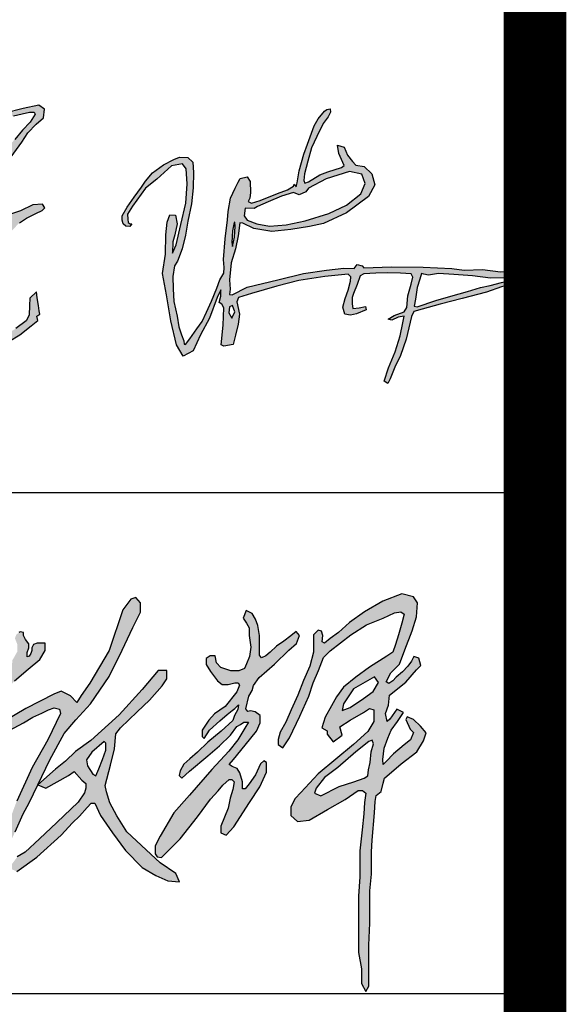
# Model space of a CAD drawing. Extents: x -302077 to 107904, y -9283 to 295706.
# Tile 99 of 256: x -168830 to -167958, y 125694 to 127266. Entities that reach past the tile are written whole.
import ezdxf

# ---------------------------------------------------------------- set-up
doc = ezdxf.new("R2010")
doc.units = 0
doc.header["$LTSCALE"] = 500
doc.header["$MEASUREMENT"] = 0
doc.layers.get('0').update_dxf_attribs({"linetype": 'CONTINUOUS'})
doc.layers.add('PUB_TITLE', color=4, linetype='CONTINUOUS')

# ---------------------------------------------------------------- blocks, each defined once
blk = doc.blocks.new('李敬辉')
h = blk.add_hatch(color=3)
h.paths.add_polyline_path([(3996.5, 949.9), (3919.8, 887.2), (3809.5, 793), (3729.9, 732.1), (3679.7, 668.6), (3669.6, 638.7), (3706.9, 622.2), (3817.5, 677.6), (3907.1, 707.5), (3970.1, 727.8), (3990.4, 742.7), (3996.3, 778.5), (4006, 824.1), (4011.9, 887.1), (4025.7, 937.2), (4016.7, 959.1)], flags=16)
h.paths.add_polyline_path([(4032, 1341.1), (3905.5, 1269.8), (3844.2, 1178.4), (3835.4, 1138.4), (3884.2, 1155.9), (3964.4, 1209.7), (4023.3, 1252.2), (4055.8, 1307.3)], flags=16)
h.paths.add_polyline_path([(3256.3, 1743.5), (3239.1, 1695.7), (3257.9, 1665.2), (3275.4, 1637), (3275.4, 1590.6), (3284.3, 1520.3), (3276.6, 1463.7), (3258.6, 1420.5), (3246.5, 1391.6), (3212.2, 1376.8), (3163.3, 1376.8), (3103.4, 1398.7), (3077.6, 1426.3), (3069.2, 1468.8), (3038.3, 1468.8), (3013.8, 1452.7), (3013.8, 1416), (3040.2, 1372.9), (3083, 1316.6), (3111.4, 1294.8), (3148.5, 1294.8), (3188, 1305.9), (3207.8, 1305.9), (3215.4, 1290.2), (3199.2, 1250.7), (3129, 1162.9), (3065.7, 1116.9), (3031.3, 1079.7), (2990.2, 1019.6), (2990.2, 980), (3002.5, 969.3), (3034.7, 1019.6), (3096.3, 1076.4), (3141.9, 1114.3), (3172.4, 1137.8), (3187.9, 1149.8), (3209.3, 1171.5), (3205.4, 1144.7), (3186.4, 1107.1), (3176.2, 1077.5), (3105.4, 1013.1), (3024.6, 946.4), (2961.7, 885.9), (2916.4, 845.5), (2879.9, 812.4), (2856.7, 773.9), (2851.3, 744.4), (2868, 729.6), (2913.9, 771), (3024.2, 863.9), (3095, 923.4), (3162.2, 988.1), (3199.8, 1041), (3221.7, 1053.5), (3242.8, 1066.7), (3269.9, 1066.7), (3247.3, 1030.3), (3206.2, 959.7), (3152.3, 892.8), (3048, 780.3), (2914.6, 624.9), (2820, 519.2), (2736.4, 377.1), (2707.5, 319.9), (2707.5, 271.6), (2718.3, 252.8), (2745.4, 249.2), (2858.1, 362.6), (2963.1, 494.8), (3040.7, 600.9), (3088, 652.1), (3116.2, 687.2), (3154.3, 721.3), (3169.9, 721.3), (3184.2, 707), (3175.2, 659.2), (3160, 608.6), (3147.2, 547.3), (3102.5, 439.3), (3102.5, 399.1), (3135.4, 384.2), (3182.1, 435.1), (3275.5, 581.1), (3338.1, 676.3), (3378.2, 765.6), (3378.2, 823.2), (3364, 834.1), (3343.1, 814.9), (3312.2, 748.1), (3274.6, 693.8), (3249.6, 663.8), (3233.7, 663.8), (3233.7, 706.9), (3217.9, 760.5), (3202.3, 787), (3172.4, 798.6), (3152.8, 811.7), (3179, 841.9), (3250.3, 928.9), (3319.2, 1012.8), (3341.3, 1063.1), (3341.3, 1107), (3311.2, 1129.8), (3281.9, 1136.6), (3265.6, 1130.9), (3253.7, 1147.7), (3273.4, 1224.7), (3292.3, 1258.9), (3300.9, 1289.2), (3335.2, 1337.8), (3426.7, 1418.5), (3514.9, 1502.1), (3559.8, 1542.1), (3577.8, 1591.9), (3558.2, 1616.4), (3526.3, 1589.5), (3483.8, 1557.6), (3439.6, 1527.4), (3401.2, 1491.4), (3374.2, 1468.6), (3349.7, 1456.3), (3337.5, 1471.8), (3337.5, 1533.9), (3337.5, 1591.2), (3327.7, 1652.9), (3312, 1690.3), (3293.1, 1724.5)])
h.paths.add_polyline_path([(2399.1, 950), (2324.1, 885.6), (2291.8, 840.4), (2298.3, 804.1), (2329.9, 753.2), (2348.1, 743.8), (2366.9, 785.4), (2388.6, 842.2), (2407.9, 897.9), (2407.9, 924.2), (2407.9, 940)], flags=16)
h.paths.add_polyline_path([(2725.7, 1379), (2627.5, 1264.2), (2489.2, 1112.6), (2318.3, 957.3), (2225.5, 889.5), (2164.9, 831.4), (2104.2, 784), (1996.8, 689), (2046.4, 668.3), (2183.7, 745.8), (2217.7, 770), (2263.7, 715.8), (2286.8, 695.6), (2286.8, 668.1), (2279.1, 640.7), (2241.6, 583.9), (2112.4, 460.7), (2008.5, 361.2), (1921.1, 281.2), (1873.5, 252), (1823.9, 185.9), (1871.5, 163.6), (1991.1, 251), (2139.4, 383.4), (2206.8, 457.7), (2250.4, 499.7), (2296, 552), (2320.7, 577.4), (2342.9, 577.4), (2377.1, 502.7), (2447.9, 397.1), (2527.5, 290.4), (2627.4, 188.8), (2710.2, 140.2), (2783.6, 107.8), (2853.8, 101.2), (2831.8, 151.6), (2737.5, 216.1), (2653, 296.3), (2536.3, 404.1), (2475, 501.9), (2432.5, 579.3), (2413.4, 645.4), (2403.8, 683.6), (2436.7, 807.2), (2460.6, 906.3), (2469.3, 996.4), (2496.6, 1033.1), (2598.2, 1129.4), (2672.2, 1199.7), (2749.1, 1286.2), (2776.5, 1328.9), (2776.5, 1380.6)])
h.paths.add_polyline_path([(1689.9, 731.3), (1619.3, 718.8), (1581.1, 687.5), (1558.3, 632.3), (1548.1, 601.5), (1587.4, 575.9), (1663.1, 612.3), (1728.6, 668.7), (1745.1, 726.2), (1710.4, 741.5)], flags=16)
h.paths.add_polyline_path([(1183.5, 736.1), (1135.3, 680.4), (1135.3, 637.9), (1187.9, 631.1), (1265.4, 671.1), (1343.6, 713.6), (1415.6, 756.7), (1451.9, 777.3), (1476.9, 766.1), (1476.9, 656.6), (1466.1, 576.7), (1445.6, 528.9), (1445.6, 488.6), (1491.6, 468.7), (1546.4, 468.7), (1627.3, 509.5), (1666.3, 542.2), (1715.8, 568.7), (1800, 610.5), (1823.7, 682.5), (1823.7, 776.5), (1789.4, 814.2), (1723.5, 836.2), (1652.4, 814.2), (1589, 754.2), (1566.5, 775.8), (1572.1, 819.5), (1640.5, 889.1), (1699.3, 937.6), (1799, 1001.9), (1910.2, 1063.5), (1966.9, 1096.7), (2020.9, 1122.3), (2062.9, 1142), (2097.2, 1154.5), (2128.3, 1145.2), (2134.9, 1119.1), (2057.3, 959.5), (1963.6, 793.8), (1869.9, 589), (1838.1, 503.3), (1786.6, 396.8), (1740.7, 285.2), (1721.1, 227.6), (1708.7, 227.6), (1705.4, 264.7), (1693.5, 298.9), (1697.4, 321.2), (1684.3, 345.8), (1673.5, 360.3), (1659.5, 385.2), (1665.7, 400.5), (1660, 414.6), (1640.6, 405.3), (1640.6, 365.8), (1657.3, 320.4), (1666.3, 251.5), (1666.3, 181), (1666.3, 123.1), (1666.3, 64.7), (1644.7, 8.4), (1644.7, -29.4), (1644.7, -68.9), (1667.3, -85.1), (1699.4, -69.4), (1725.7, -14.7), (1725.7, 32.1), (1737.3, 83), (1754.6, 130.3), (1774.9, 189.9), (1813.7, 303.5), (1860.2, 404.2), (1908.2, 512.7), (1944.4, 578.6), (1996.8, 689), (2070.3, 840.5), (2157.7, 998), (2228.2, 1080.9), (2316.4, 1178.2), (2427.8, 1344.3), (2506.4, 1503.7), (2572.1, 1639.4), (2617.3, 1732.8), (2617.3, 1789.9), (2589.4, 1821.2), (2559.7, 1810.5), (2511.1, 1746.3), (2429.5, 1500.9), (2312.8, 1303.1), (2260.4, 1228.8), (2233.1, 1187), (2195.3, 1227.4), (2139.4, 1253.8), (2094.3, 1236.1), (1925.7, 1150.5), (1796.8, 1074.1), (1563.7, 938.6), (1446.2, 861.5), (1288.4, 792.8), (1232.4, 768)])
h.paths.add_polyline_path([(1507.6, 1611.5), (1471.8, 1551.3), (1453.9, 1489.5), (1475.9, 1432), (1499.4, 1368.2), (1516.1, 1322.9), (1506.5, 1297.6), (1495.8, 1275.1), (1446.2, 1256.3), (1384.9, 1233.3), (1346, 1178.4), (1346, 1146.8), (1361.8, 1129.9), (1409.9, 1150.4), (1463, 1178.4), (1522.8, 1196.3), (1539.7, 1176.4), (1546.8, 1106.4), (1546.8, 1050.8), (1561.6, 1031.9), (1604.6, 1046.7), (1636.7, 1085.5), (1636.7, 1138.1), (1655.8, 1165.8), (1674.2, 1205.1), (1692.2, 1237.8), (1720, 1265.6), (1720, 1239.9), (1720, 1200.8), (1783.9, 1235.8), (1857, 1317.1), (1938.4, 1387.1), (2010.5, 1445.7), (2041.4, 1501.3), (2041.4, 1544.5), (1994, 1544.5), (1970.9, 1537.5), (1962, 1517.3), (1962, 1500.9), (1956.3, 1482.4), (1946.3, 1466.7), (1933.5, 1462.8), (1933.5, 1489.1), (1943.5, 1517.3), (1943.5, 1540.4), (1923.9, 1567.6), (1911.8, 1591.4), (1911.8, 1609.9), (1891.5, 1614.5), (1883.6, 1608.8), (1868.4, 1597.3), (1858.9, 1574.8), (1873.1, 1539.8), (1873.1, 1518.3), (1873.1, 1493), (1854.1, 1459.2), (1843.2, 1441.3), (1843.2, 1424.7), (1803.5, 1402), (1716.1, 1368.1), (1670.9, 1330.8), (1650.5, 1304.2), (1608.7, 1304.2), (1594, 1337.6), (1594, 1420.4), (1550.7, 1471), (1550.7, 1520.7), (1566, 1577.6), (1566, 1619.2), (1532.6, 1619.2)], flags=17)
h.paths.add_polyline_path([(168.3, 582.6), (175, 641.6), (267.1, 713.1), (434.8, 770.1), (553.4, 799.2), (623.7, 799.2), (670.1, 766.1), (662.8, 731.6), (607.8, 654.2), (515.7, 562), (470.6, 525.5), (470.6, 498.4), (527.6, 480.5), (649.6, 493.1), (809.4, 516.2), (985.6, 537.9), (1089.2, 557.1), (1146, 573), (1190.3, 543.8), (1208.6, 504.6), (1178.6, 451.1), (1102.6, 432.8), (970.6, 406.1), (837.8, 406.1), (676, 394.3), (617.4, 394.3), (617.4, 362.7), (653.2, 285.8), (662.5, 224), (643.8, 171.5), (596.9, 109.7), (500.3, 64.7), (399.1, 64.7), (276.5, 64.7), (186.7, 64.7), (113.4, 31.9), (0, 0), (30.7, 82.6), (125.2, 138.1), (253.7, 168.3), (377.2, 168.3), (435.3, 152.5), (527.3, 169.1), (556.4, 220.5), (526.5, 281), (446.1, 328.2), (375.6, 363), (287.7, 363), (223, 326.5), (138.4, 258.6), (74.6, 189.8), (15.7, 169.1), (-13.3, 198.9), (28.1, 265.2), (101.1, 355.5), (176.3, 421.5), (249.6, 448.8), (316.6, 466.8), (362, 491.2), (424.3, 559.5), (479, 604.9), (519.7, 656), (537.2, 689.2), (503.4, 689.2), (447.6, 663), (349.8, 615.9), (291.6, 607.2), (224.7, 582.2), (183.9, 575.8)])
h.paths.add_polyline_path([(454.2, 1235.9), (412.6, 1217.6), (373.2, 1179), (341.3, 1152.7), (323.3, 1137), (332.7, 1129.5), (391.2, 1138.8), (442.9, 1147.2), (466.8, 1162.8), (466.8, 1193.3), (466.8, 1220.7), (460.6, 1231.4)], flags=16)
h.paths.add_polyline_path([(584.9, 1900), (575.7, 1780.4), (575.7, 1654), (581.8, 1572.9), (581.8, 1526.9), (593.4, 1507.8), (633.2, 1521), (723.4, 1567.2), (787.9, 1588.9), (787.9, 1628.1), (740.8, 1726.6), (669, 1826.7), (622.6, 1881.6)], flags=16)
h.paths.add_polyline_path([(550.7, 2092.7), (510, 2033.6), (510, 1861.8), (521.2, 1723.2), (521.2, 1632), (521.2, 1554.5), (516.2, 1519.2), (503.1, 1492.2), (450, 1471.6), (373.8, 1446.8), (280.4, 1421.2), (207.1, 1394.8), (197.1, 1357.1), (229.1, 1323.6), (367.4, 1359.2), (439.3, 1380.6), (478.5, 1380.6), (499.6, 1370.1), (481.2, 1327.7), (410.9, 1298.6), (364.9, 1259.2), (303.2, 1209.7), (255.1, 1158.1), (215.5, 1107.2), (185.1, 1049.9), (185.1, 1017.4), (251.5, 1017.4), (369.7, 1047.8), (435.4, 1057.7), (448.1, 1043.5), (431.7, 976.1), (419, 915.1), (412, 871.7), (412, 836.2), (428.7, 822.1), (470.8, 841), (509.9, 894.5), (537.9, 969), (552.2, 1029.1), (565, 1083.3), (635.5, 1094.6), (742.4, 1103.1), (827.4, 1114), (889.7, 1120.5), (898.4, 1166.7), (891.9, 1200.2), (840, 1208), (741.9, 1208), (640, 1183.3), (590.8, 1162.2), (562, 1150.9), (543, 1162.2), (543, 1233.5), (552, 1265.7), (562.9, 1301.8), (577.4, 1349.3), (611.2, 1410.9), (685.9, 1450.1), (791.5, 1489.5), (880.3, 1536), (910.3, 1580.7), (878.4, 1632.1), (784.3, 1783.3), (711.3, 1895.6), (631.1, 2001), (590.4, 2061.4)])
h.paths.add_polyline_path([(4308.8, 1042.2), (4267.9, 1083.5), (4228.5, 1099), (4220.3, 1083), (4248, 1024.7), (4267, 1004.4), (4249.9, 960.1), (4210.1, 930), (4146.3, 875.1), (4101.2, 829.1), (4083.5, 810.5), (4082.6, 840.6), (4090.6, 909.6), (4112.8, 971.1), (4132.3, 1019.7), (4171.2, 1071.9), (4207.1, 1126.4), (4167, 1145.6), (4123.4, 1086.1), (4107.5, 1071.9), (4098.7, 1118.8), (4116.4, 1170.1), (4122.5, 1231), (4220.9, 1309.4), (4284.5, 1383.9), (4311.3, 1410.7), (4299.4, 1453.4), (4268.6, 1464.3), (4255.7, 1436.5), (4233.8, 1405.7), (4201, 1372), (4163.3, 1339.2), (4142.4, 1317.4), (4117.5, 1301.5), (4101.6, 1310.4), (4130.5, 1365), (4183.1, 1418.7), (4214, 1504.5), (4259.7, 1618.7), (4285.5, 1705.1), (4290.5, 1788.5), (4266.6, 1825.3), (4197.1, 1844.2), (4082.8, 1799.5), (3971.5, 1734.9), (3880, 1669.4), (3814.5, 1609.8), (3763.8, 1574), (3730, 1544.2), (3716.1, 1552.2), (3720, 1591.9), (3711.1, 1617.7), (3691.9, 1624.6), (3664.1, 1595.5), (3664.1, 1561.5), (3664.1, 1490.9), (3641.4, 1406.5), (3602.6, 1319.4), (3567.6, 1230.6), (3527.5, 1141.6), (3495.9, 1067.6), (3462.7, 1007.4), (3450.3, 962), (3450.3, 931.7), (3478.8, 912.7), (3517.5, 971.6), (3581.2, 1103.6), (3635, 1225.5), (3662.1, 1304.9), (3694, 1379.1), (3724.1, 1459.3), (3763, 1498.7), (3888.5, 1596.3), (3984.2, 1656.5), (4084.6, 1696), (4151.7, 1727.6), (4191.2, 1735.1), (4211.2, 1719.7), (4196.8, 1665.3), (4175.7, 1594.8), (4159, 1536.3), (4141.8, 1490.4), (4105.2, 1466.9), (4002.3, 1399.7), (3919.1, 1339.4), (3843.4, 1278.4), (3801.2, 1220.8), (3771.9, 1165.1), (3733.2, 1097.7), (3713.2, 1032.7), (3744.9, 1014.5), (3744.9, 994.8), (3781.7, 947.9), (3835.7, 987.8), (3822.8, 1038.2), (3884.7, 1080.2), (3966.2, 1126.1), (4001.8, 1149.6), (4027.6, 1142.7), (4027.6, 1072.2), (3991.9, 1011.1), (3905.3, 932.9), (3691.1, 754.7), (3587.5, 642), (3552.6, 606.3), (3525.8, 556), (3525.8, 503.2), (3567.2, 465.9), (3636.2, 474.9), (3747.4, 538.9), (3854.6, 600.6), (3933.3, 654.1), (3960.1, 654.1), (3978.9, 637), (3970.7, 581.1), (3966.9, 512.6), (3956.4, 415.5), (3943.8, 288.6), (3943.8, 132.3), (3935.5, 15.8), (3935.5, -184.7), (3935.5, -326), (3953.3, -425.1), (3953.3, -512.8), (3978.4, -561.8), (3996.7, -529.9), (3996.7, -404.6), (3996.7, -280.4), (4003, -148.6), (4003, -50.4), (4003, 46.6), (4013.1, 147.7), (4013.1, 282.3), (4017.6, 353.2), (4032.3, 518.3), (4035.5, 586.6), (4041.1, 624.7), (4072.8, 648.5), (4083.2, 698.5), (4091.9, 729.4), (4192, 815.3), (4286.7, 888.2), (4327, 954.7), (4343.5, 1002)])
for points in [[(1799, 1001.9), (1910.2, 1063.5), (1966.9, 1096.7), (2020.9, 1122.3), (2062.9, 1142), (2097.2, 1154.5), (2128.3, 1145.2), (2134.9, 1119.1), (2057.3, 959.5), (1963.6, 793.8), (1869.9, 589)], [(1860.2, 404.2), (1908.2, 512.7), (1944.4, 578.6), (1996.8, 689), (2070.3, 840.5), (2157.7, 998), (2228.2, 1080.9), (2316.4, 1178.2), (2427.8, 1344.3), (2506.4, 1503.7), (2572.1, 1639.4), (2617.3, 1732.8), (2617.3, 1789.9), (2589.4, 1821.2), (2559.7, 1810.5), (2511.1, 1746.3), (2429.5, 1500.9), (2312.8, 1303.1), (2260.4, 1228.8), (2233.1, 1187), (2195.3, 1227.4), (2139.4, 1253.8), (2094.3, 1236.1), (1925.7, 1150.5), (1796.8, 1074.1)], [(4267, 1004.4), (4249.9, 960.1), (4210.1, 930), (4146.3, 875.1), (4101.2, 829.1), (4083.5, 810.5), (4082.6, 840.6), (4090.6, 909.6), (4112.8, 971.1), (4132.3, 1019.7), (4171.2, 1071.9), (4207.1, 1126.4), (4167, 1145.6), (4123.4, 1086.1), (4107.5, 1071.9), (4098.7, 1118.8), (4116.4, 1170.1), (4122.5, 1231), (4220.9, 1309.4), (4284.5, 1383.9), (4311.3, 1410.7), (4299.4, 1453.4), (4268.6, 1464.3), (4255.7, 1436.5), (4233.8, 1405.7), (4201, 1372), (4163.3, 1339.2), (4142.4, 1317.4), (4117.5, 1301.5), (4101.6, 1310.4), (4130.5, 1365), (4183.1, 1418.7), (4214, 1504.5), (4259.7, 1618.7), (4285.5, 1705.1), (4290.5, 1788.5), (4266.6, 1825.3), (4197.1, 1844.2), (4082.8, 1799.5), (3971.5, 1734.9), (3880, 1669.4), (3814.5, 1609.8), (3763.8, 1574), (3730, 1544.2), (3716.1, 1552.2), (3720, 1591.9), (3711.1, 1617.7), (3691.9, 1624.6), (3664.1, 1595.5), (3664.1, 1561.5), (3664.1, 1490.9), (3641.4, 1406.5), (3602.6, 1319.4), (3567.6, 1230.6), (3527.5, 1141.6), (3495.9, 1067.6), (3462.7, 1007.4), (3450.3, 962), (3450.3, 931.7), (3478.8, 912.7), (3517.5, 971.6), (3581.2, 1103.6), (3635, 1225.5), (3662.1, 1304.9), (3694, 1379.1), (3724.1, 1459.3), (3763, 1498.7), (3888.5, 1596.3), (3984.2, 1656.5), (4084.6, 1696), (4151.7, 1727.6), (4191.2, 1735.1), (4211.2, 1719.7), (4196.8, 1665.3), (4175.7, 1594.8), (4159, 1536.3), (4141.8, 1490.4), (4105.2, 1466.9), (4002.3, 1399.7), (3919.1, 1339.4), (3843.4, 1278.4), (3801.2, 1220.8), (3771.9, 1165.1), (3733.2, 1097.7), (3713.2, 1032.7), (3744.9, 1014.5), (3744.9, 994.8), (3781.7, 947.9), (3835.7, 987.8), (3822.8, 1038.2), (3884.7, 1080.2), (3966.2, 1126.1), (4001.8, 1149.6), (4027.6, 1142.7), (4027.6, 1072.2), (3991.9, 1011.1), (3905.3, 932.9), (3691.1, 754.7), (3587.5, 642), (3552.6, 606.3), (3525.8, 556), (3525.8, 503.2), (3567.2, 465.9), (3636.2, 474.9), (3747.4, 538.9), (3854.6, 600.6), (3933.3, 654.1), (3960.1, 654.1), (3978.9, 637), (3970.7, 581.1), (3966.9, 512.6), (3956.4, 415.5), (3943.8, 288.6), (3943.8, 132.3), (3935.5, 15.8), (3935.5, -184.7), (3935.5, -326), (3953.3, -425.1), (3953.3, -512.8), (3978.4, -561.8), (3996.7, -529.9), (3996.7, -404.6), (3996.7, -280.4), (4003, -148.6), (4003, -50.4), (4003, 46.6), (4013.1, 147.7), (4013.1, 282.3), (4017.6, 353.2), (4032.3, 518.3), (4035.5, 586.6), (4041.1, 624.7), (4072.8, 648.5), (4083.2, 698.5), (4091.9, 729.4), (4192, 815.3), (4286.7, 888.2), (4327, 954.7), (4343.5, 1002), (4308.8, 1042.2)], [(1857, 1317.1), (1938.4, 1387.1), (2010.5, 1445.7), (2041.4, 1501.3), (2041.4, 1544.5), (1994, 1544.5), (1970.9, 1537.5), (1962, 1517.3), (1962, 1500.9), (1956.3, 1482.4), (1946.3, 1466.7), (1933.5, 1462.8), (1933.5, 1489.1), (1943.5, 1517.3), (1943.5, 1540.4), (1923.9, 1567.6), (1911.8, 1591.4), (1911.8, 1609.9), (1891.5, 1614.5), (1883.6, 1608.8)], [(1871.5, 163.6), (1991.1, 251), (2139.4, 383.4), (2206.8, 457.7), (2250.4, 499.7), (2296, 552), (2320.7, 577.4), (2342.9, 577.4), (2377.1, 502.7), (2447.9, 397.1), (2527.5, 290.4), (2627.4, 188.8), (2710.2, 140.2), (2783.6, 107.8), (2853.8, 101.2), (2831.8, 151.6), (2737.5, 216.1), (2653, 296.3), (2536.3, 404.1), (2475, 501.9), (2432.5, 579.3), (2413.4, 645.4), (2403.8, 683.6), (2436.7, 807.2), (2460.6, 906.3), (2469.3, 996.4), (2496.6, 1033.1), (2598.2, 1129.4), (2672.2, 1199.7), (2749.1, 1286.2), (2776.5, 1328.9), (2776.5, 1380.6), (2725.7, 1379), (2627.5, 1264.2), (2489.2, 1112.6), (2318.3, 957.3), (2225.5, 889.5), (2164.9, 831.4), (2104.2, 784), (1996.8, 689), (2046.4, 668.3), (2183.7, 745.8), (2217.7, 770), (2263.7, 715.8), (2286.8, 695.6), (2286.8, 668.1), (2279.1, 640.7), (2241.6, 583.9), (2112.4, 460.7), (2008.5, 361.2), (1921.1, 281.2), (1873.5, 252)], [(4308.8, 1042.2), (4267.9, 1083.5), (4228.5, 1099), (4220.3, 1083), (4248, 1024.7), (4267, 1004.4)]]:
    blk.add_lwpolyline(points)
for points in [[(3256.3, 1743.5), (3239.1, 1695.7), (3257.9, 1665.2), (3275.4, 1637), (3275.4, 1590.6), (3284.3, 1520.3), (3276.6, 1463.7), (3258.6, 1420.5), (3246.5, 1391.6), (3212.2, 1376.8), (3163.3, 1376.8), (3103.4, 1398.7), (3077.6, 1426.3), (3069.2, 1468.8), (3038.3, 1468.8), (3013.8, 1452.7), (3013.8, 1416), (3040.2, 1372.9), (3083, 1316.6), (3111.4, 1294.8), (3148.5, 1294.8), (3188, 1305.9), (3207.8, 1305.9), (3215.4, 1290.2), (3199.2, 1250.7), (3129, 1162.9), (3065.7, 1116.9), (3031.3, 1079.7), (2990.2, 1019.6), (2990.2, 980), (3002.5, 969.3), (3034.7, 1019.6), (3096.3, 1076.4), (3141.9, 1114.3), (3172.4, 1137.8), (3187.9, 1149.8), (3209.3, 1171.5), (3205.4, 1144.7), (3186.4, 1107.1), (3176.2, 1077.5), (3105.4, 1013.1), (3024.6, 946.4), (2961.7, 885.9), (2916.4, 845.5), (2879.9, 812.4), (2856.7, 773.9), (2851.3, 744.4), (2868, 729.6), (2913.9, 771), (3024.2, 863.9), (3095, 923.4), (3162.2, 988.1), (3199.8, 1041), (3221.7, 1053.5), (3242.8, 1066.7), (3269.9, 1066.7), (3247.3, 1030.3), (3206.2, 959.7), (3152.3, 892.8), (3048, 780.3), (2914.6, 624.9), (2820, 519.2), (2736.4, 377.1), (2707.5, 319.9), (2707.5, 271.6), (2718.3, 252.8), (2745.4, 249.2), (2858.1, 362.6), (2963.1, 494.8), (3040.7, 600.9), (3088, 652.1), (3116.2, 687.2), (3154.3, 721.3), (3169.9, 721.3), (3184.2, 707), (3175.2, 659.2), (3160, 608.6), (3147.2, 547.3), (3102.5, 439.3), (3102.5, 399.1), (3135.4, 384.2), (3182.1, 435.1), (3275.5, 581.1), (3338.1, 676.3), (3378.2, 765.6), (3378.2, 823.2), (3364, 834.1), (3343.1, 814.9), (3312.2, 748.1), (3274.6, 693.8), (3249.6, 663.8), (3233.7, 663.8), (3233.7, 706.9), (3217.9, 760.5), (3202.3, 787), (3172.4, 798.6), (3152.8, 811.7), (3179, 841.9), (3250.3, 928.9), (3319.2, 1012.8), (3341.3, 1063.1), (3341.3, 1107), (3311.2, 1129.8), (3281.9, 1136.6), (3265.6, 1130.9), (3253.7, 1147.7), (3273.4, 1224.7), (3292.3, 1258.9), (3300.9, 1289.2), (3335.2, 1337.8), (3426.7, 1418.5), (3514.9, 1502.1), (3559.8, 1542.1), (3577.8, 1591.9), (3558.2, 1616.4), (3526.3, 1589.5), (3483.8, 1557.6), (3439.6, 1527.4), (3401.2, 1491.4), (3374.2, 1468.6), (3349.7, 1456.3), (3337.5, 1471.8), (3337.5, 1533.9), (3337.5, 1591.2), (3327.7, 1652.9), (3312, 1690.3), (3293.1, 1724.5)], [(4032, 1341.1), (3905.5, 1269.8), (3844.2, 1178.4), (3835.4, 1138.4), (3884.2, 1155.9), (3964.4, 1209.7), (4023.3, 1252.2), (4055.8, 1307.3)], [(3996.5, 949.9), (3919.8, 887.2), (3809.5, 793), (3729.9, 732.1), (3679.7, 668.6), (3669.6, 638.7), (3706.9, 622.2), (3817.5, 677.6), (3907.1, 707.5), (3970.1, 727.8), (3990.4, 742.7), (3996.3, 778.5), (4006, 824.1), (4011.9, 887.1), (4025.7, 937.2), (4016.7, 959.1)], [(2399.1, 950), (2324.1, 885.6), (2291.8, 840.4), (2298.3, 804.1), (2329.9, 753.2), (2348.1, 743.8), (2366.9, 785.4), (2388.6, 842.2), (2407.9, 897.9), (2407.9, 924.2), (2407.9, 940)]]:
    blk.add_lwpolyline(points, close=True)
blk = doc.blocks.new('孟宪瑞')
h = blk.add_hatch(color=3)
h.paths.add_polyline_path([(2326.4, -442.2), (2320.2, -469.1), (2315.8, -505.3), (2317.7, -518.6), (2325.1, -489), (2329.3, -454.7), (2329.1, -442)], flags=16)
h.paths.add_polyline_path([(2392.1, -401.3), (2363.4, -398.6), (2358.8, -423.3), (2367.4, -436.7), (2397.6, -450.3), (2437.4, -459.8), (2489.7, -457.6), (2551.1, -448), (2626.9, -427.9), (2683.3, -404.4), (2730.3, -370.9), (2745.7, -338.7), (2736.1, -308.5), (2697.7, -298.1), (2623.4, -318.4), (2566.2, -344.8), (2557.4, -356.7), (2535.2, -364.4), (2517.9, -356.3), (2479.2, -366.7), (2437.1, -382.4), (2402.2, -395.8)], flags=16)
h.paths.add_polyline_path([(2917.7, -634.2), (2909.6, -631.1), (2903.5, -649.2), (2894.3, -674.8), (2887.6, -711.9), (2882.3, -733.1), (2891.1, -735.5), (2951.7, -719), (2999, -706.7), (3052.7, -695.1), (3094.5, -684.4), (3124.5, -678.9), (3160.6, -671.2), (3197.4, -664.6), (3187.3, -657.4), (3127.3, -655.8), (3070.1, -646.4), (3011.7, -639.5), (2963.4, -633.9), (2932.2, -637.3)], flags=16)
h.paths.add_polyline_path([(2299.4, -708.4), (2296.6, -726.7), (2305.6, -744), (2315, -725.3), (2308.7, -704.7)], flags=16)
h.paths.add_polyline_path([(1991.6, -416.6), (1991.6, -426.7), (1997.9, -431.6), (2003.8, -432.3), (1996.3, -439.6), (1983.9, -438), (1976, -431.1), (1973.3, -418.5), (1974.6, -405.3), (1991.1, -378.5), (2015.2, -348), (2039.6, -317.5), (2053, -299.4), (2076, -274.1), (2111.5, -250.6), (2145.8, -235), (2163.5, -228.6), (2190, -230.9), (2204.4, -246.5), (2205.7, -279.3), (2202.2, -326.7), (2194.6, -377), (2181, -431.4), (2170.6, -475.7), (2158.1, -518.4), (2142.5, -556.4), (2131.9, -570.7), (2125.4, -604), (2124.2, -643.6), (2124.6, -683.6), (2132.5, -730.3), (2136.3, -763.9), (2144, -790.2), (2150.8, -809.1), (2151.2, -819.9), (2155.5, -821), (2169.5, -803.3), (2192.7, -772.8), (2211.1, -750.3), (2226.1, -721.8), (2243.8, -687.9), (2262.5, -647.2), (2273.2, -622), (2286.7, -600.8), (2288.2, -582.8), (2287.6, -558.5), (2295.2, -493), (2306.1, -433.1), (2308.7, -407.5), (2318.4, -365.5), (2334.4, -334.7), (2344.6, -315.5), (2352.2, -304.7), (2374.3, -300.9), (2383.3, -315.5), (2382.3, -349.9), (2379.9, -368.6), (2373.7, -378.2), (2384, -384), (2411.6, -376.9), (2467.5, -357.2), (2499.7, -347.5), (2519.2, -337.1), (2521.8, -330.9), (2527.3, -338.7), (2531.3, -326.2), (2539.1, -289.1), (2556.1, -237.4), (2569.1, -206.2), (2593.6, -148.7), (2606.3, -127.9), (2628.1, -103.9), (2635.5, -99.4), (2646.2, -97.9), (2647.1, -108.4), (2638.3, -123.1), (2621.7, -142.6), (2599.6, -182.9), (2581.7, -218.6), (2567.9, -259.8), (2555.5, -298.8), (2552.5, -320.8), (2555.2, -328.9), (2567.2, -324.7), (2603.4, -304.2), (2629.3, -296.1), (2672.8, -284.9), (2682, -279.1), (2666.5, -239.7), (2663.4, -213.6), (2684.5, -221.4), (2693.5, -246.4), (2708.9, -267.7), (2719.1, -279.5), (2744.7, -284.9), (2768.2, -309), (2775.7, -344.5), (2754, -380.8), (2682.7, -428.5), (2608.3, -458.8), (2563.2, -466.3), (2503.7, -473.5), (2443.6, -476.8), (2387.5, -464.2), (2353.7, -445.7), (2344.4, -444.8), (2337.6, -485.4), (2327.3, -526.4), (2310.8, -569.1), (2303.6, -623.2), (2304.5, -652.8), (2300.7, -669.7), (2309.1, -671), (2357.7, -648.6), (2455.4, -629.6), (2538, -614.4), (2610.5, -606.6), (2665.6, -602.8), (2698.3, -605.1), (2708.3, -593.6), (2723.6, -597.8), (2728.6, -605.1), (2816.8, -605.8), (2916.7, -611.6), (3006.5, -620.1), (3045.6, -626.9), (3103.3, -628), (3159.3, -637.5), (3217, -639.1), (3265.5, -649.3), (3288.3, -656.1), (3283.3, -665.1), (3254.4, -673), (3210.3, -675.3), (3160.9, -685.6), (3111.8, -700.1), (3034.2, -715.7), (2964.2, -731.1), (2906.4, -744), (2880.3, -749.9), (2871.8, -765.3), (2852, -835.9), (2831.4, -887.2), (2811.8, -923), (2795.3, -959.2), (2787.3, -974.1), (2776, -965.4), (2792.1, -924.5), (2815.4, -875.2), (2833.1, -824.8), (2843.5, -784), (2849.2, -763.2), (2829.7, -766.1), (2809.2, -774.5), (2797.7, -770.7), (2817.3, -759.5), (2849.5, -749.7), (2859, -736.1), (2864, -699.6), (2876.2, -663.6), (2881.9, -641.9), (2877, -630.7), (2843.6, -627.6), (2801.7, -623.7), (2765.6, -623.6), (2746.7, -623.6), (2727.6, -623.6), (2715.9, -629.9), (2705.3, -656.4), (2692.5, -684.7), (2687.6, -697.3), (2687.3, -716.7), (2687.9, -731.8), (2707.9, -730.1), (2728.2, -727.2), (2730.5, -738.1), (2699, -748.6), (2680.2, -752.1), (2662.2, -748.4), (2657.3, -725.8), (2665.6, -699.5), (2676.6, -672.9), (2684.6, -645.2), (2686.6, -631.8), (2678.9, -622.7), (2604.3, -626.1), (2521.8, -635.3), (2451.4, -650), (2370.8, -669.4), (2329.3, -680.2), (2323.7, -693.5), (2330.3, -733), (2323.7, -764.8), (2314.4, -798.6), (2305.7, -827.8), (2276, -831.9), (2267.2, -826.8), (2276.5, -765.8), (2281.6, -710.4), (2275.5, -698.7), (2267.8, -693.5), (2273.4, -673.5), (2274.9, -653), (2262.1, -677.1), (2234.9, -741.7), (2203.6, -793), (2178, -842.1), (2146.2, -857.5), (2126.2, -820.6), (2112.4, -744.3), (2102.6, -660.7), (2093.4, -593.6), (2105.6, -533.1), (2109.6, -471.3), (2114.9, -431.8), (2124.6, -409.1), (2142.7, -410.8), (2146.4, -438.2), (2137.1, -472.9), (2130.2, -495.1), (2127.4, -530.3), (2139.9, -505.2), (2158.1, -441.4), (2177.1, -375), (2183.9, -313.8), (2183.4, -266.7), (2172.1, -249.9), (2137.6, -254.9), (2088.7, -294.3), (2051.5, -321.1), (2007.9, -375.9), (1991.2, -400.8)])
h.paths.add_polyline_path([(1262.1, -55.2), (1260.9, -99.9), (1256.6, -152.1), (1265.7, -208.8), (1270.5, -258.6), (1272.4, -281.5), (1289, -255.8), (1317.5, -213.9), (1355.5, -189), (1380.4, -173.6), (1373.7, -155.8), (1335.7, -121.6), (1306.6, -91.9), (1278.1, -67.3)], flags=16)
h.paths.add_polyline_path([(1507.6, -190.4), (1498.1, -200), (1481.2, -236.1), (1467.7, -278.8), (1461.2, -300.3), (1462, -311.9), (1475.5, -306.8), (1510.7, -276.2), (1527.2, -262.7), (1523.1, -236.2), (1516.5, -203.3)], flags=16)
h.paths.add_polyline_path([(1412.2, 61.9), (1401.9, 64.9), (1389.2, 58.6), (1391.6, 41.7), (1401.4, 16.2), (1404.9, -15.2), (1414.2, -45.4), (1424.6, -62.5), (1425.9, -79.4), (1430.1, -103.2), (1441.5, -122.6), (1438, -139.9), (1405.5, -149.7), (1389.7, -144.7), (1352.1, -119.2), (1326.6, -89.5), (1300.1, -60.8), (1279.9, -36.1), (1259.4, -13.8), (1239.5, -11.7), (1234.6, -35), (1235.7, -66.5), (1238.5, -125.9), (1239.1, -201.1), (1245.3, -262.8), (1249.3, -296.9), (1250.7, -311.8), (1252, -326.9), (1261.8, -332.9), (1285.1, -329.6), (1298.2, -296.3), (1311.1, -261.9), (1332.9, -235.9), (1372.3, -198.3), (1394.3, -180.1), (1409.1, -170.7), (1423.4, -165), (1438.9, -165), (1454.9, -157.4), (1469.2, -140.9), (1501.5, -125.7), (1563.1, -98.4), (1604.6, -85.1), (1645.8, -73.5), (1673.1, -68.5), (1696.7, -64.4), (1711.7, -65), (1714.3, -71.6), (1697.3, -95.8), (1672.2, -120.2), (1646.5, -147.9), (1626.7, -169.1), (1609.9, -196.8), (1602.4, -214.8), (1594.8, -217.5), (1596.1, -204), (1602.9, -189.3), (1589.6, -179.8), (1576.1, -189.8), (1566.4, -209.9), (1548.1, -236.9), (1541.8, -247), (1535.7, -237.8), (1528.7, -207.9), (1525.6, -190.7), (1520, -164.6), (1509.7, -151.5), (1494.7, -157.6), (1483.1, -187.7), (1460, -240.1), (1444.3, -282.3), (1433.9, -316.5), (1428.8, -332.9), (1436, -347.8), (1458.6, -342.3), (1482, -329.7), (1510.9, -300.4), (1524.6, -280.9), (1536.8, -274.6), (1544.4, -288.6), (1519.7, -322.7), (1492.1, -351.8), (1456.1, -376.9), (1408.7, -405.5), (1358.8, -429.2), (1313.8, -454), (1271.7, -468), (1242.8, -480.9), (1187.1, -498.6), (1133.7, -516.3), (1081.6, -528.2), (1040.2, -536.8), (997.4, -548.1), (976.8, -559.1), (973.6, -573.5), (994.7, -580.6), (1057.6, -567.1), (1132.7, -545.9), (1222.6, -517.5), (1296.4, -494.2), (1356.1, -475.9), (1414.9, -460), (1484.8, -441.8), (1534.6, -428.7), (1588.1, -413), (1611.5, -407.8), (1624.9, -403.2), (1625.8, -409.3), (1588.5, -441.7), (1554.3, -475.5), (1489.3, -536.1), (1439.1, -590.5), (1383.1, -633.9), (1332.6, -682.8), (1301.7, -712.5), (1261.3, -735.7), (1242.3, -756.9), (1252.7, -770), (1287.3, -755.6), (1341.5, -710.4), (1394.1, -661.7), (1440.4, -619.1), (1480.8, -582.7), (1513.6, -549), (1547.1, -516), (1554.6, -501.7), (1559.6, -510), (1553.3, -532.6), (1538, -570.3), (1523.2, -630.7), (1514.3, -653.2), (1504.8, -697.3), (1502, -739.9), (1510.9, -776.2), (1535.3, -787.9), (1561.1, -792.8), (1598.2, -785.8), (1633.8, -766.2), (1671.4, -739.1), (1692.3, -723.7), (1690.2, -709.4), (1699.9, -704.1), (1698.7, -692.8), (1696.8, -676.2), (1694.3, -652), (1692.3, -632.6), (1670.4, -651.2), (1668.7, -675.1), (1665.7, -704.9), (1656.1, -722.8), (1622.6, -745.5), (1593.3, -761.1), (1569, -770.1), (1555.9, -770.1), (1542.3, -763.7), (1530.3, -747.1), (1527.4, -717.7), (1532, -700.9), (1544.4, -643), (1555.7, -594.7), (1575.2, -535.5), (1586.5, -507), (1582.6, -487), (1577.7, -481.2), (1585.1, -475.7), (1624.6, -434.9), (1649.5, -411.8), (1672.1, -398.2), (1702.4, -385.1), (1722.6, -376.6), (1731.7, -368.8), (1724.8, -357), (1694.2, -357.9), (1653.9, -374.4), (1608.9, -387.3), (1545.1, -406.4), (1485.8, -421.9), (1418.8, -443.2), (1383.2, -454.4), (1339.3, -462.1), (1361.5, -447.2), (1406.4, -424.6), (1452.2, -399.7), (1496.1, -367.6), (1526.1, -344.8), (1567.1, -295.5), (1623.8, -213.5), (1668.6, -157.4), (1688.9, -129.4), (1716.5, -102.9), (1740.2, -84.1), (1744.9, -56.8), (1727.1, -43.4), (1677.3, -51.4), (1619.2, -63.7), (1562.5, -78.6), (1517.8, -99.1), (1486.2, -114.2), (1464.3, -125.9), (1454.6, -118.3), (1447.2, -90.1), (1440.5, -53.4), (1430.6, -14.2), (1420.2, 21.8), (1416.1, 45)])
h.paths.add_polyline_path([(393.4, -451.6), (380, -454.2), (381.2, -467.7), (381.8, -502.7), (382, -524.3), (380, -545.7), (375.4, -557.4), (372, -566.7), (374.9, -571.3), (391.4, -551.2), (409.8, -524.3), (429.2, -494), (444.5, -475.1), (453, -457.1), (468.3, -451.6), (486.3, -463.9), (492.9, -504.3), (496.5, -539.7), (494.2, -568.3), (492, -586.8), (475.3, -611.2), (476.4, -618.4), (519.4, -598.8), (563.7, -580.3), (595.6, -560.3), (640.5, -530.6), (682.4, -489.4), (718.6, -457.9), (747.3, -428), (765.7, -404.4), (771.5, -388.6), (759.6, -380.6), (710.2, -382.2), (655.7, -387.3), (590.8, -401.9), (539.5, -407.3), (476.8, -428.7), (435.8, -436.4)], flags=16)
h.paths.add_polyline_path([(460.5, -486.7), (445.4, -502.4), (432.3, -522.9), (400.5, -568.6), (375.8, -605.7), (365.2, -630.4), (343.2, -639.5), (336.3, -645.1), (354.3, -650.3), (388.4, -647.7), (421.9, -632.8), (450.1, -607.7), (468.7, -587.6), (476.4, -556.6), (477.2, -527.7), (471.2, -503.8)], flags=16)
h.paths.add_polyline_path([(338.6, -471.2), (314.6, -482.5), (291.2, -498.8), (271.1, -520.1), (256.6, -540.8), (248, -556.8), (242.7, -573.9), (244.6, -600.4), (252.8, -614.9), (265.5, -628.8), (295.1, -639.6), (314.4, -644.3), (323.3, -644.2), (329.9, -634), (336.9, -615.3), (349.6, -586.2), (354.1, -553.4), (359.9, -533.1), (363, -504.9), (358.9, -484.9), (350.4, -470.6)], flags=16)
h.paths.add_polyline_path([(233.9, -623.1), (229.7, -629.5), (228, -650.3), (224.9, -661.6), (222, -670.8), (223.9, -682.5), (239.8, -680.5), (267.8, -675.8), (296.6, -672), (315.3, -668.8), (321.9, -665.4), (318.8, -658.4), (301.7, -655.5), (281.9, -650.5), (267.4, -646.1), (254.3, -639.2), (246.8, -631.5), (240.7, -625.3), (239.7, -623.2), (235.8, -617.2), (233.5, -617.3)], flags=16)
h.paths.add_polyline_path([(269, -488.6), (242, -497.3), (223.3, -502.3), (211.2, -507), (208.2, -518.5), (213.3, -524.4), (219.4, -538.3), (223.7, -552), (225.5, -564.4), (231.9, -562.7), (237.7, -546.5), (253.4, -524.1), (263.5, -507.6), (272.2, -497.2), (275.7, -488.2)], flags=16)
h.paths.add_polyline_path([(468, -226.6), (446.4, -226.3), (432.2, -230.8), (416.8, -232.6), (404.2, -238.1), (383.3, -241.6), (377.1, -238.8), (371.7, -242.2), (348.4, -249.5), (315.2, -258.1), (275.4, -269.3), (233.5, -282.5), (213.5, -290.1), (215.4, -298.1), (238.1, -297.2), (277, -290.9), (332.9, -280.1), (371.9, -268.7), (400.4, -260.2), (438.8, -248.1), (459, -241.5), (469.8, -239.7), (477, -233.7), (473.8, -228.1)], flags=16)
h.paths.add_polyline_path([(542.3, -217.2), (524.8, -216.9), (510.3, -219.8), (502.4, -227.3), (503.4, -232.2), (515.9, -228.9), (542, -221)], flags=16)
h.paths.add_polyline_path([(46.2, 13.5), (7.7, 6.9), (0, 0), (3.9, -12.2), (49, -12.2), (87.3, -6.9), (139.3, -2.8), (173.1, -2.8), (213, 0.1), (248.8, 1.9), (275.3, 1.9), (275.3, 12.4), (241.5, 12.4), (206.3, 10.7), (178.8, 10.7), (178.8, 15.7), (220.8, 21.8), (271.1, 27.4), (296.5, 30.7), (334.1, 30.7), (379.9, 27.6), (414.7, 24.7), (442.4, 20), (460, 14.8), (474.1, 10), (482.2, 3), (480.5, -6.7), (461.3, -19.6), (434.2, -34.8), (413.3, -46.5), (389.9, -58.9), (362, -71.9), (333, -83.7), (304.5, -96.4), (272.7, -108.6), (224.7, -127), (200.9, -135), (176.8, -143.7), (155.3, -148.6), (142.9, -153.1), (130.1, -158.1), (128.9, -168.9), (143, -172.8), (196.5, -172.8), (230.4, -175.7), (265.1, -180.8), (296.4, -184.5), (332.2, -187.6), (361.9, -193.3), (398.2, -196.6), (424.6, -204.3), (434.9, -210.2), (429.6, -215.4), (396.8, -222.3), (353.1, -230.7), (289.9, -245.1), (247.4, -260.1), (209.9, -272.4), (177.1, -286.9), (165.7, -293.2), (158.9, -296.8), (127.5, -294.7), (101.9, -286.1), (85, -281.5), (72.5, -281.5), (65.1, -270), (62.9, -255.4), (62.9, -237.4), (57.9, -226), (45.4, -219.6), (39.3, -229), (34.2, -237.6), (28.6, -245.9), (34, -265.2), (44.5, -302.9), (55.9, -338.1), (63.6, -364.8), (72.4, -389.2), (72.4, -424.7), (84.5, -468.3), (103.8, -519.2), (117.3, -559), (137.2, -617), (155.8, -651.7), (163.6, -672.3), (163.6, -690.1), (127.2, -697.9), (106.3, -702.3), (85.5, -705.4), (79.4, -710.7), (79.4, -721.8), (96.5, -724.8), (125.6, -724.8), (152.4, -714.6), (165.3, -711.1), (175.3, -711.1), (181.5, -718.2), (184.2, -734.5), (193.9, -745.9), (206.3, -740.2), (214.8, -728.9), (215.7, -716.3), (225.6, -710.5), (254.4, -706), (312.2, -706), (348.9, -706), (387.9, -708.2), (433.6, -708.2), (471.2, -711.7), (500.8, -714.3), (529.9, -718.3), (563.5, -723.3), (609.7, -725), (655.7, -728.6), (695.4, -732.1), (712, -730.6), (731.6, -719.4), (728.3, -706.2), (708.5, -698.5), (696.9, -698.5), (692.6, -706.4), (685.5, -711.6), (651.3, -706.8), (608.3, -702.2), (563.4, -699.7), (527.2, -696.9), (483.3, -693.6), (447.6, -690.3), (419.8, -694.2), (403.2, -689.9), (388.7, -689.9), (374.6, -688.4), (350.6, -688.4), (320.5, -688.4), (301.3, -688.4), (301.3, -684.2), (333.4, -675.2), (376.7, -668.1), (394.4, -662.3), (402.2, -656.9), (419.1, -655.2), (444.5, -648), (497.9, -628), (531.4, -611.8), (581, -591.8), (609.4, -573.6), (654.9, -541.5), (709.1, -490.3), (748.6, -452.9), (775.3, -423.1), (792.2, -404.2), (802, -393.1), (793.9, -373.3), (777.3, -360.2), (734.2, -360.2), (680.2, -364.9), (618.2, -377.5), (581, -384), (535.8, -392.8), (473.5, -407.1), (422.2, -420.6), (359, -441), (308.1, -458.2), (257, -473.6), (226.6, -482.8), (200.4, -486.7), (185.8, -490.1), (176.3, -487.9), (165.9, -487.9), (154.9, -498.1), (154.9, -510), (169.9, -510), (185.9, -517.2), (196.6, -524.4), (206.5, -538.2), (212.7, -559), (216.8, -579.4), (219.6, -601.6), (220.7, -627.9), (211.5, -666.5), (201.9, -684.6), (188, -688.1), (181.3, -672), (170.5, -641.6), (154.3, -582.7), (138.9, -540.9), (121.3, -500.3), (97.1, -429), (92.7, -394.4), (82.9, -366.7), (76.3, -330.1), (72.1, -301.1), (79, -296.5), (105.5, -305.6), (140.2, -311.4), (189.5, -312.6), (243.7, -312.6), (299, -306.4), (354.1, -293.9), (410.8, -276.1), (455.8, -262.9), (487.2, -254.7), (517.5, -243.8), (549.6, -233.3), (586.5, -226.7), (610.3, -216.7), (606.3, -200.4), (567.1, -195.5), (531.8, -200.1), (488.2, -203.3), (461.6, -200.4), (417, -183.7), (364.6, -175.8), (308.2, -169), (266.9, -164.4), (239.3, -158.6), (204.6, -158.8), (189.4, -159.9), (192.4, -152.3), (254, -134.3), (312, -114.3), (372, -86.5), (425.7, -58.9), (465.6, -41.3), (490.3, -24.5), (503.7, -10), (507.4, 0.5), (505.9, 15.3), (481, 31.9), (440.9, 40.8), (399.3, 46.4), (358.5, 48.9), (299.2, 50.7), (260.9, 44.9), (226.4, 42.7), (164.8, 30.3), (96.3, 22.4), (55.8, 17.4)])
for points in [[(1645.8, -73.5), (1673.1, -68.5), (1696.7, -64.4), (1711.7, -65), (1714.3, -71.6), (1697.3, -95.8), (1672.2, -120.2), (1646.5, -147.9)], [(1598.2, -785.8), (1633.8, -766.2), (1671.4, -739.1), (1692.3, -723.7), (1690.2, -709.4), (1699.9, -704.1), (1698.7, -692.8), (1696.8, -676.2), (1694.3, -652), (1692.3, -632.6), (1670.4, -651.2), (1668.7, -675.1), (1665.7, -704.9), (1656.1, -722.8), (1622.6, -745.5)], [(1649.5, -411.8), (1672.1, -398.2), (1702.4, -385.1), (1722.6, -376.6), (1731.7, -368.8), (1724.8, -357), (1694.2, -357.9), (1653.9, -374.4), (1608.9, -387.3)], [(1623.8, -213.5), (1668.6, -157.4), (1688.9, -129.4), (1716.5, -102.9), (1740.2, -84.1), (1744.9, -56.8), (1727.1, -43.4), (1677.3, -51.4), (1619.2, -63.7)]]:
    blk.add_lwpolyline(points)
for points in [[(1991.6, -416.6), (1991.6, -426.7), (1997.9, -431.6), (2003.8, -432.3), (1996.3, -439.6), (1983.9, -438), (1976, -431.1), (1973.3, -418.5), (1974.6, -405.3), (1991.1, -378.5), (2015.2, -348), (2039.6, -317.5), (2053, -299.4), (2076, -274.1), (2111.5, -250.6), (2145.8, -235), (2163.5, -228.6), (2190, -230.9), (2204.4, -246.5), (2205.7, -279.3), (2202.2, -326.7), (2194.6, -377), (2181, -431.4), (2170.6, -475.7), (2158.1, -518.4), (2142.5, -556.4), (2131.9, -570.7), (2125.4, -604), (2124.2, -643.6), (2124.6, -683.6), (2132.5, -730.3), (2136.3, -763.9), (2144, -790.2), (2150.8, -809.1), (2151.2, -819.9), (2155.5, -821), (2169.5, -803.3), (2192.7, -772.8), (2211.1, -750.3), (2226.1, -721.8), (2243.8, -687.9), (2262.5, -647.2), (2273.2, -622), (2286.7, -600.8), (2288.2, -582.8), (2287.6, -558.5), (2295.2, -493), (2306.1, -433.1), (2308.7, -407.5), (2318.4, -365.5), (2334.4, -334.7), (2344.6, -315.5), (2352.2, -304.7), (2374.3, -300.9), (2383.3, -315.5), (2382.3, -349.9), (2379.9, -368.6), (2373.7, -378.2), (2384, -384), (2411.6, -376.9), (2467.5, -357.2), (2499.7, -347.5), (2519.2, -337.1), (2521.8, -330.9), (2527.3, -338.7), (2531.3, -326.2), (2539.1, -289.1), (2556.1, -237.4), (2569.1, -206.2), (2593.6, -148.7), (2606.3, -127.9), (2628.1, -103.9), (2635.5, -99.4), (2646.2, -97.9), (2647.1, -108.4), (2638.3, -123.1), (2621.7, -142.6), (2599.6, -182.9), (2581.7, -218.6), (2567.9, -259.8), (2555.5, -298.8), (2552.5, -320.8), (2555.2, -328.9), (2567.2, -324.7), (2603.4, -304.2), (2629.3, -296.1), (2672.8, -284.9), (2682, -279.1), (2666.5, -239.7), (2663.4, -213.6), (2684.5, -221.4), (2693.5, -246.4), (2708.9, -267.7), (2719.1, -279.5), (2744.7, -284.9), (2768.2, -309), (2775.7, -344.5), (2754, -380.8), (2682.7, -428.5), (2608.3, -458.8), (2563.2, -466.3), (2503.7, -473.5), (2443.6, -476.8), (2387.5, -464.2), (2353.7, -445.7), (2344.4, -444.8), (2337.6, -485.4), (2327.3, -526.4), (2310.8, -569.1), (2303.6, -623.2), (2304.5, -652.8), (2300.7, -669.7), (2309.1, -671), (2357.7, -648.6), (2455.4, -629.6), (2538, -614.4), (2610.5, -606.6), (2665.6, -602.8), (2698.3, -605.1), (2708.3, -593.6), (2723.6, -597.8), (2728.6, -605.1), (2816.8, -605.8), (2916.7, -611.6), (3006.5, -620.1), (3045.6, -626.9), (3103.3, -628), (3159.3, -637.5), (3217, -639.1), (3265.5, -649.3), (3288.3, -656.1), (3283.3, -665.1), (3254.4, -673), (3210.3, -675.3), (3160.9, -685.6), (3111.8, -700.1), (3034.2, -715.7), (2964.2, -731.1), (2906.4, -744), (2880.3, -749.9), (2871.8, -765.3), (2852, -835.9), (2831.4, -887.2), (2811.8, -923), (2795.3, -959.2), (2787.3, -974.1), (2776, -965.4), (2792.1, -924.5), (2815.4, -875.2), (2833.1, -824.8), (2843.5, -784), (2849.2, -763.2), (2829.7, -766.1), (2809.2, -774.5), (2797.7, -770.7), (2817.3, -759.5), (2849.5, -749.7), (2859, -736.1), (2864, -699.6), (2876.2, -663.6), (2881.9, -641.9), (2877, -630.7), (2843.6, -627.6), (2801.7, -623.7), (2765.6, -623.6), (2746.7, -623.6), (2727.6, -623.6), (2715.9, -629.9), (2705.3, -656.4), (2692.5, -684.7), (2687.6, -697.3), (2687.3, -716.7), (2687.9, -731.8), (2707.9, -730.1), (2728.2, -727.2), (2730.5, -738.1), (2699, -748.6), (2680.2, -752.1), (2662.2, -748.4), (2657.3, -725.8), (2665.6, -699.5), (2676.6, -672.9), (2684.6, -645.2), (2686.6, -631.8), (2678.9, -622.7), (2604.3, -626.1), (2521.8, -635.3), (2451.4, -650), (2370.8, -669.4), (2329.3, -680.2), (2323.7, -693.5), (2330.3, -733), (2323.7, -764.8), (2314.4, -798.6), (2305.7, -827.8), (2276, -831.9), (2267.2, -826.8), (2276.5, -765.8), (2281.6, -710.4), (2275.5, -698.7), (2267.8, -693.5), (2273.4, -673.5), (2274.9, -653), (2262.1, -677.1), (2234.9, -741.7), (2203.6, -793), (2178, -842.1), (2146.2, -857.5), (2126.2, -820.6), (2112.4, -744.3), (2102.6, -660.7), (2093.4, -593.6), (2105.6, -533.1), (2109.6, -471.3), (2114.9, -431.8), (2124.6, -409.1), (2142.7, -410.8), (2146.4, -438.2), (2137.1, -472.9), (2130.2, -495.1), (2127.4, -530.3), (2139.9, -505.2), (2158.1, -441.4), (2177.1, -375), (2183.9, -313.8), (2183.4, -266.7), (2172.1, -249.9), (2137.6, -254.9), (2088.7, -294.3), (2051.5, -321.1), (2007.9, -375.9), (1991.2, -400.8)], [(2392.1, -401.3), (2363.4, -398.6), (2358.8, -423.3), (2367.4, -436.7), (2397.6, -450.3), (2437.4, -459.8), (2489.7, -457.6), (2551.1, -448), (2626.9, -427.9), (2683.3, -404.4), (2730.3, -370.9), (2745.7, -338.7), (2736.1, -308.5), (2697.7, -298.1), (2623.4, -318.4), (2566.2, -344.8), (2557.4, -356.7), (2535.2, -364.4), (2517.9, -356.3), (2479.2, -366.7), (2437.1, -382.4), (2402.2, -395.8)], [(2326.4, -442.2), (2320.2, -469.1), (2315.8, -505.3), (2317.7, -518.6), (2325.1, -489), (2329.3, -454.7), (2329.1, -442)], [(2917.7, -634.2), (2909.6, -631.1), (2903.5, -649.2), (2894.3, -674.8), (2887.6, -711.9), (2882.3, -733.1), (2891.1, -735.5), (2951.7, -719), (2999, -706.7), (3052.7, -695.1), (3094.5, -684.4), (3124.5, -678.9), (3160.6, -671.2), (3197.4, -664.6), (3187.3, -657.4), (3127.3, -655.8), (3070.1, -646.4), (3011.7, -639.5), (2963.4, -633.9), (2932.2, -637.3)], [(2299.4, -708.4), (2296.6, -726.7), (2305.6, -744), (2315, -725.3), (2308.7, -704.7)]]:
    blk.add_lwpolyline(points, close=True)
blk = doc.blocks.new('wrtgtg')
at = {"color": 4}
blk.add_line((7804.3, -4841.2), (7804.3, 52558.8), dxfattribs=at)
at = {"layer": 'PUB_TITLE'}
for p, q in [((7804.3, -4841.2), (7804.3, 52558.8)), ((2204.3, 7158.8), (7804.3, 7158.8)), ((2204.3, 6358.8), (7804.3, 6358.8))]:
    blk.add_line(p, q, dxfattribs=at)
at = {"layer": 'PUB_TITLE', "const_width": 100}
blk.add_lwpolyline([(-72795.7, -4841.2), (7804.3, -4841.2), (7804.3, 52558.8), (-72795.7, 52558.8)], close=True, dxfattribs=at)
at = {"xscale": 0.5050378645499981, "yscale": 0.5050378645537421, "zscale": 0.5050378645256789, "rotation": 2.662162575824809}
blk.add_blockref('孟宪瑞', (6140.5, 7758.6), dxfattribs=at)
at = {"xscale": 0.2640132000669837, "yscale": 0.2640132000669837, "zscale": 0.2640132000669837}
blk.add_blockref('李敬辉', (6484, 6510.3), dxfattribs=at)

msp = doc.modelspace()

# ---------------------------------------------------------------- block references
msp.add_blockref('wrtgtg', (-175812.208, 119352.674))

doc.saveas('drawing.dxf')
